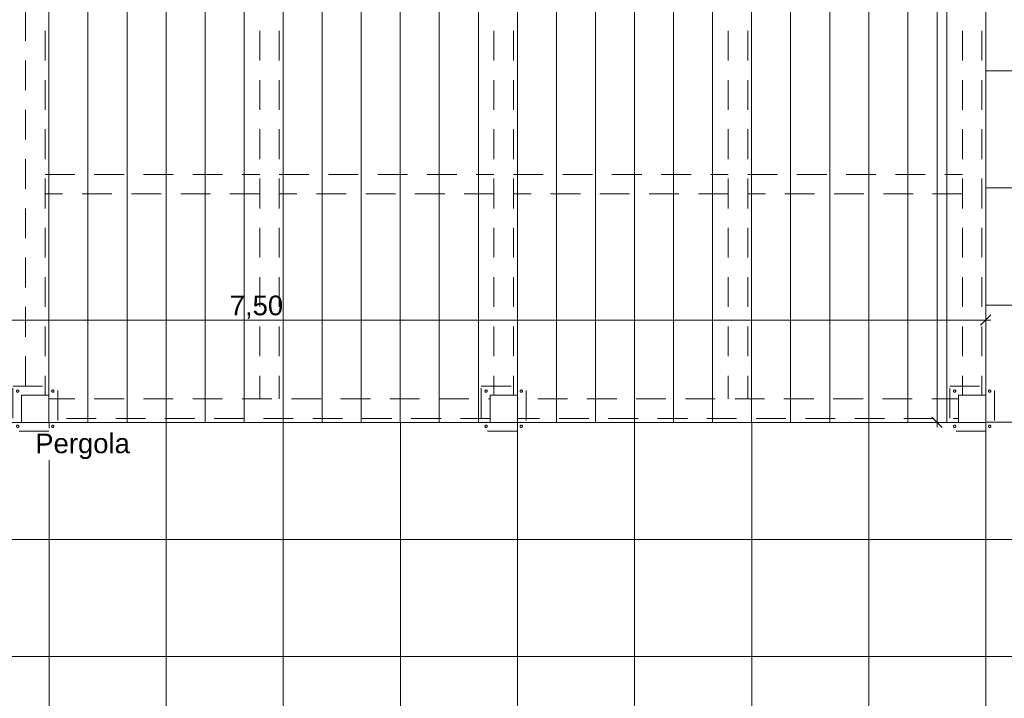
# Model space of a CAD drawing. Header units: metres. Extents: x -180 to 4, y -47 to 4.
# Tile 147 of 256: x -96.3 to -91.26, y -38.61 to -35.13. Entities that reach past the tile are written whole.
import ezdxf

# ---------------------------------------------------------------- set-up
doc = ezdxf.new("R2010")
doc.units = ezdxf.units.M
doc.header["$LTSCALE"] = 0.05
doc.header["$PDMODE"] = 1
doc.header["$PDSIZE"] = -2
doc.linetypes.add('ISO-02 Strichlinie', pattern=[3.81, 3.048, -0.762])
doc.layers.get('0').update_dxf_attribs({"lineweight": 25})
doc.layers.add('60- 61 allgemeine Ausstattung- 4 Terrassen', color=7, linetype='Continuous', lineweight=9)
doc.layers.add('Keine', color=7, linetype='Continuous', lineweight=9)
doc.layers.add('70 -72 Beschriftung- 1 Beschriftung allgemein', color=7, linetype='Continuous', lineweight=9, true_color=0xff6633)
doc.layers.add('70 -76 Bemaßung- 2 Allgemein', color=7, linetype='Continuous', lineweight=5, true_color=0x6666cc)
doc.styles.add('Arial', font='arial.ttf')
doc.dimstyles.new('k+k_klein', dxfattribs={"dimtxt": 0.075516, "dimasz": 0.05302, "dimexe": 0.05, "dimexo": 0.15, "dimgap": 0.005, "dimtad": 1, "dimdec": 3, "dimtxsty": 'Arial', "dimblk": 'VW_SLASH-2', "dimblk1": 'VW_SLASH-2', "dimblk2": 'VW_SLASH-2', "dimcen": 0, "dimdle": 0.025, "dimadec": 3, "dimazin": 0, "dimtfac": 0.75, "dimtdec": 3, "dimtix": 1, "dimtmove": 0, "dimatfit": 0, "dimldrblk": 'VW_FILLEDARROW', "dimfxl": 0.1, "dimfxlon": 1, "dimfrac": 2, "dimtolj": 1, "dimarcsym": 0})

# ---------------------------------------------------------------- blocks, each defined once
blk = doc.blocks.new('Gruppe-187')
at = {"layer": 'Keine', "color": 7, "linetype": 'ISO-02 Strichlinie', "lineweight": 9, "transparency": 33554687, "flags": 128}
for points in [[(-96.3354, -37.009), (-96.1054, -37.009), (-96.1054, -37.239), (-96.3354, -37.239)], [(-96.3044, -37.034), (-96.3044, -37.0346), (-96.3045, -37.0352), (-96.3046, -37.0358), (-96.3048, -37.0363), (-96.3051, -37.0369), (-96.3054, -37.0374), (-96.3057, -37.0378), (-96.3061, -37.0383), (-96.3066, -37.0387), (-96.3071, -37.039), (-96.3076, -37.0393), (-96.3081, -37.0396), (-96.3086, -37.0398), (-96.3092, -37.0399), (-96.3098, -37.04), (-96.3104, -37.04), (-96.311, -37.04), (-96.3116, -37.0399), (-96.3121, -37.0398), (-96.3127, -37.0396), (-96.3132, -37.0393), (-96.3137, -37.039), (-96.3142, -37.0387), (-96.3146, -37.0383), (-96.315, -37.0378), (-96.3154, -37.0374), (-96.3157, -37.0369), (-96.3159, -37.0363), (-96.3161, -37.0358), (-96.3163, -37.0352), (-96.3164, -37.0346), (-96.3164, -37.034), (-96.3164, -37.0335), (-96.3163, -37.0329), (-96.3161, -37.0323), (-96.3159, -37.0317), (-96.3157, -37.0312), (-96.3154, -37.0307), (-96.315, -37.0302), (-96.3146, -37.0298), (-96.3142, -37.0294), (-96.3137, -37.0291), (-96.3132, -37.0288), (-96.3127, -37.0285), (-96.3121, -37.0283), (-96.3116, -37.0282), (-96.311, -37.0281), (-96.3104, -37.028), (-96.3098, -37.0281), (-96.3092, -37.0282), (-96.3086, -37.0283), (-96.3081, -37.0285), (-96.3076, -37.0288), (-96.3071, -37.0291), (-96.3066, -37.0294), (-96.3061, -37.0298), (-96.3057, -37.0302), (-96.3054, -37.0307), (-96.3051, -37.0312), (-96.3048, -37.0317), (-96.3046, -37.0323), (-96.3045, -37.0329), (-96.3044, -37.0335)], [(-96.1244, -37.034), (-96.1244, -37.0346), (-96.1245, -37.0352), (-96.1246, -37.0358), (-96.1248, -37.0363), (-96.1251, -37.0369), (-96.1254, -37.0374), (-96.1257, -37.0378), (-96.1261, -37.0383), (-96.1266, -37.0387), (-96.1271, -37.039), (-96.1276, -37.0393), (-96.1281, -37.0396), (-96.1286, -37.0398), (-96.1292, -37.0399), (-96.1298, -37.04), (-96.1304, -37.04), (-96.131, -37.04), (-96.1316, -37.0399), (-96.1321, -37.0398), (-96.1327, -37.0396), (-96.1332, -37.0393), (-96.1337, -37.039), (-96.1342, -37.0387), (-96.1346, -37.0383), (-96.135, -37.0378), (-96.1354, -37.0374), (-96.1357, -37.0369), (-96.1359, -37.0363), (-96.1361, -37.0358), (-96.1363, -37.0352), (-96.1364, -37.0346), (-96.1364, -37.034), (-96.1364, -37.0335), (-96.1363, -37.0329), (-96.1361, -37.0323), (-96.1359, -37.0317), (-96.1357, -37.0312), (-96.1354, -37.0307), (-96.135, -37.0302), (-96.1346, -37.0298), (-96.1342, -37.0294), (-96.1337, -37.0291), (-96.1332, -37.0288), (-96.1327, -37.0285), (-96.1321, -37.0283), (-96.1316, -37.0282), (-96.131, -37.0281), (-96.1304, -37.028), (-96.1298, -37.0281), (-96.1292, -37.0282), (-96.1286, -37.0283), (-96.1281, -37.0285), (-96.1276, -37.0288), (-96.1271, -37.0291), (-96.1266, -37.0294), (-96.1261, -37.0298), (-96.1257, -37.0302), (-96.1254, -37.0307), (-96.1251, -37.0312), (-96.1248, -37.0317), (-96.1246, -37.0323), (-96.1245, -37.0329), (-96.1244, -37.0335)], [(-96.3044, -37.214), (-96.3044, -37.2146), (-96.3045, -37.2152), (-96.3046, -37.2158), (-96.3048, -37.2163), (-96.3051, -37.2169), (-96.3054, -37.2174), (-96.3057, -37.2178), (-96.3061, -37.2183), (-96.3066, -37.2187), (-96.3071, -37.219), (-96.3076, -37.2193), (-96.3081, -37.2196), (-96.3086, -37.2198), (-96.3092, -37.2199), (-96.3098, -37.22), (-96.3104, -37.22), (-96.311, -37.22), (-96.3116, -37.2199), (-96.3121, -37.2198), (-96.3127, -37.2196), (-96.3132, -37.2193), (-96.3137, -37.219), (-96.3142, -37.2187), (-96.3146, -37.2183), (-96.315, -37.2178), (-96.3154, -37.2174), (-96.3157, -37.2169), (-96.3159, -37.2163), (-96.3161, -37.2158), (-96.3163, -37.2152), (-96.3164, -37.2146), (-96.3164, -37.214), (-96.3164, -37.2135), (-96.3163, -37.2129), (-96.3161, -37.2123), (-96.3159, -37.2117), (-96.3157, -37.2112), (-96.3154, -37.2107), (-96.315, -37.2102), (-96.3146, -37.2098), (-96.3142, -37.2094), (-96.3137, -37.2091), (-96.3132, -37.2088), (-96.3127, -37.2085), (-96.3121, -37.2083), (-96.3116, -37.2082), (-96.311, -37.2081), (-96.3104, -37.208), (-96.3098, -37.2081), (-96.3092, -37.2082), (-96.3086, -37.2083), (-96.3081, -37.2085), (-96.3076, -37.2088), (-96.3071, -37.2091), (-96.3066, -37.2094), (-96.3061, -37.2098), (-96.3057, -37.2102), (-96.3054, -37.2107), (-96.3051, -37.2112), (-96.3048, -37.2117), (-96.3046, -37.2123), (-96.3045, -37.2129), (-96.3044, -37.2135)], [(-96.1244, -37.214), (-96.1244, -37.2146), (-96.1245, -37.2152), (-96.1246, -37.2158), (-96.1248, -37.2163), (-96.1251, -37.2169), (-96.1254, -37.2174), (-96.1257, -37.2178), (-96.1261, -37.2183), (-96.1266, -37.2187), (-96.1271, -37.219), (-96.1276, -37.2193), (-96.1281, -37.2196), (-96.1286, -37.2198), (-96.1292, -37.2199), (-96.1298, -37.22), (-96.1304, -37.22), (-96.131, -37.22), (-96.1316, -37.2199), (-96.1321, -37.2198), (-96.1327, -37.2196), (-96.1332, -37.2193), (-96.1337, -37.219), (-96.1342, -37.2187), (-96.1346, -37.2183), (-96.135, -37.2178), (-96.1354, -37.2174), (-96.1357, -37.2169), (-96.1359, -37.2163), (-96.1361, -37.2158), (-96.1363, -37.2152), (-96.1364, -37.2146), (-96.1364, -37.214), (-96.1364, -37.2135), (-96.1363, -37.2129), (-96.1361, -37.2123), (-96.1359, -37.2117), (-96.1357, -37.2112), (-96.1354, -37.2107), (-96.135, -37.2102), (-96.1346, -37.2098), (-96.1342, -37.2094), (-96.1337, -37.2091), (-96.1332, -37.2088), (-96.1327, -37.2085), (-96.1321, -37.2083), (-96.1316, -37.2082), (-96.131, -37.2081), (-96.1304, -37.208), (-96.1298, -37.2081), (-96.1292, -37.2082), (-96.1286, -37.2083), (-96.1281, -37.2085), (-96.1276, -37.2088), (-96.1271, -37.2091), (-96.1266, -37.2094), (-96.1261, -37.2098), (-96.1257, -37.2102), (-96.1254, -37.2107), (-96.1251, -37.2112), (-96.1248, -37.2117), (-96.1246, -37.2123), (-96.1245, -37.2129), (-96.1244, -37.2135)]]:
    blk.add_lwpolyline(points, close=True, dxfattribs=at)
blk = doc.blocks.new('Gruppe-188')
at = {"layer": 'Keine', "color": 7, "linetype": 'ISO-02 Strichlinie', "lineweight": 9, "transparency": 33554687, "flags": 128}
for points in [[(-93.9354, -37.009), (-93.7054, -37.009), (-93.7054, -37.239), (-93.9354, -37.239)], [(-93.9044, -37.034), (-93.9044, -37.0346), (-93.9045, -37.0352), (-93.9046, -37.0358), (-93.9048, -37.0363), (-93.9051, -37.0369), (-93.9054, -37.0374), (-93.9057, -37.0378), (-93.9061, -37.0383), (-93.9066, -37.0387), (-93.9071, -37.039), (-93.9076, -37.0393), (-93.9081, -37.0396), (-93.9086, -37.0398), (-93.9092, -37.0399), (-93.9098, -37.04), (-93.9104, -37.04), (-93.911, -37.04), (-93.9116, -37.0399), (-93.9121, -37.0398), (-93.9127, -37.0396), (-93.9132, -37.0393), (-93.9137, -37.039), (-93.9142, -37.0387), (-93.9146, -37.0383), (-93.915, -37.0378), (-93.9154, -37.0374), (-93.9157, -37.0369), (-93.9159, -37.0363), (-93.9161, -37.0358), (-93.9163, -37.0352), (-93.9164, -37.0346), (-93.9164, -37.034), (-93.9164, -37.0335), (-93.9163, -37.0329), (-93.9161, -37.0323), (-93.9159, -37.0317), (-93.9157, -37.0312), (-93.9154, -37.0307), (-93.915, -37.0302), (-93.9146, -37.0298), (-93.9142, -37.0294), (-93.9137, -37.0291), (-93.9132, -37.0288), (-93.9127, -37.0285), (-93.9121, -37.0283), (-93.9116, -37.0282), (-93.911, -37.0281), (-93.9104, -37.028), (-93.9098, -37.0281), (-93.9092, -37.0282), (-93.9086, -37.0283), (-93.9081, -37.0285), (-93.9076, -37.0288), (-93.9071, -37.0291), (-93.9066, -37.0294), (-93.9061, -37.0298), (-93.9057, -37.0302), (-93.9054, -37.0307), (-93.9051, -37.0312), (-93.9048, -37.0317), (-93.9046, -37.0323), (-93.9045, -37.0329), (-93.9044, -37.0335)], [(-93.7244, -37.034), (-93.7244, -37.0346), (-93.7245, -37.0352), (-93.7246, -37.0358), (-93.7248, -37.0363), (-93.7251, -37.0369), (-93.7254, -37.0374), (-93.7257, -37.0378), (-93.7261, -37.0383), (-93.7266, -37.0387), (-93.7271, -37.039), (-93.7276, -37.0393), (-93.7281, -37.0396), (-93.7286, -37.0398), (-93.7292, -37.0399), (-93.7298, -37.04), (-93.7304, -37.04), (-93.731, -37.04), (-93.7316, -37.0399), (-93.7321, -37.0398), (-93.7327, -37.0396), (-93.7332, -37.0393), (-93.7337, -37.039), (-93.7342, -37.0387), (-93.7346, -37.0383), (-93.735, -37.0378), (-93.7354, -37.0374), (-93.7357, -37.0369), (-93.7359, -37.0363), (-93.7361, -37.0358), (-93.7363, -37.0352), (-93.7364, -37.0346), (-93.7364, -37.034), (-93.7364, -37.0335), (-93.7363, -37.0329), (-93.7361, -37.0323), (-93.7359, -37.0317), (-93.7357, -37.0312), (-93.7354, -37.0307), (-93.735, -37.0302), (-93.7346, -37.0298), (-93.7342, -37.0294), (-93.7337, -37.0291), (-93.7332, -37.0288), (-93.7327, -37.0285), (-93.7321, -37.0283), (-93.7316, -37.0282), (-93.731, -37.0281), (-93.7304, -37.028), (-93.7298, -37.0281), (-93.7292, -37.0282), (-93.7286, -37.0283), (-93.7281, -37.0285), (-93.7276, -37.0288), (-93.7271, -37.0291), (-93.7266, -37.0294), (-93.7261, -37.0298), (-93.7257, -37.0302), (-93.7254, -37.0307), (-93.7251, -37.0312), (-93.7248, -37.0317), (-93.7246, -37.0323), (-93.7245, -37.0329), (-93.7244, -37.0335)], [(-93.9044, -37.214), (-93.9044, -37.2146), (-93.9045, -37.2152), (-93.9046, -37.2158), (-93.9048, -37.2163), (-93.9051, -37.2169), (-93.9054, -37.2174), (-93.9057, -37.2178), (-93.9061, -37.2183), (-93.9066, -37.2187), (-93.9071, -37.219), (-93.9076, -37.2193), (-93.9081, -37.2196), (-93.9086, -37.2198), (-93.9092, -37.2199), (-93.9098, -37.22), (-93.9104, -37.22), (-93.911, -37.22), (-93.9116, -37.2199), (-93.9121, -37.2198), (-93.9127, -37.2196), (-93.9132, -37.2193), (-93.9137, -37.219), (-93.9142, -37.2187), (-93.9146, -37.2183), (-93.915, -37.2178), (-93.9154, -37.2174), (-93.9157, -37.2169), (-93.9159, -37.2163), (-93.9161, -37.2158), (-93.9163, -37.2152), (-93.9164, -37.2146), (-93.9164, -37.214), (-93.9164, -37.2135), (-93.9163, -37.2129), (-93.9161, -37.2123), (-93.9159, -37.2117), (-93.9157, -37.2112), (-93.9154, -37.2107), (-93.915, -37.2102), (-93.9146, -37.2098), (-93.9142, -37.2094), (-93.9137, -37.2091), (-93.9132, -37.2088), (-93.9127, -37.2085), (-93.9121, -37.2083), (-93.9116, -37.2082), (-93.911, -37.2081), (-93.9104, -37.208), (-93.9098, -37.2081), (-93.9092, -37.2082), (-93.9086, -37.2083), (-93.9081, -37.2085), (-93.9076, -37.2088), (-93.9071, -37.2091), (-93.9066, -37.2094), (-93.9061, -37.2098), (-93.9057, -37.2102), (-93.9054, -37.2107), (-93.9051, -37.2112), (-93.9048, -37.2117), (-93.9046, -37.2123), (-93.9045, -37.2129), (-93.9044, -37.2135)], [(-93.7244, -37.214), (-93.7244, -37.2146), (-93.7245, -37.2152), (-93.7246, -37.2158), (-93.7248, -37.2163), (-93.7251, -37.2169), (-93.7254, -37.2174), (-93.7257, -37.2178), (-93.7261, -37.2183), (-93.7266, -37.2187), (-93.7271, -37.219), (-93.7276, -37.2193), (-93.7281, -37.2196), (-93.7286, -37.2198), (-93.7292, -37.2199), (-93.7298, -37.22), (-93.7304, -37.22), (-93.731, -37.22), (-93.7316, -37.2199), (-93.7321, -37.2198), (-93.7327, -37.2196), (-93.7332, -37.2193), (-93.7337, -37.219), (-93.7342, -37.2187), (-93.7346, -37.2183), (-93.735, -37.2178), (-93.7354, -37.2174), (-93.7357, -37.2169), (-93.7359, -37.2163), (-93.7361, -37.2158), (-93.7363, -37.2152), (-93.7364, -37.2146), (-93.7364, -37.214), (-93.7364, -37.2135), (-93.7363, -37.2129), (-93.7361, -37.2123), (-93.7359, -37.2117), (-93.7357, -37.2112), (-93.7354, -37.2107), (-93.735, -37.2102), (-93.7346, -37.2098), (-93.7342, -37.2094), (-93.7337, -37.2091), (-93.7332, -37.2088), (-93.7327, -37.2085), (-93.7321, -37.2083), (-93.7316, -37.2082), (-93.731, -37.2081), (-93.7304, -37.208), (-93.7298, -37.2081), (-93.7292, -37.2082), (-93.7286, -37.2083), (-93.7281, -37.2085), (-93.7276, -37.2088), (-93.7271, -37.2091), (-93.7266, -37.2094), (-93.7261, -37.2098), (-93.7257, -37.2102), (-93.7254, -37.2107), (-93.7251, -37.2112), (-93.7248, -37.2117), (-93.7246, -37.2123), (-93.7245, -37.2129), (-93.7244, -37.2135)]]:
    blk.add_lwpolyline(points, close=True, dxfattribs=at)
blk = doc.blocks.new('Gruppe-189')
at = {"layer": 'Keine', "color": 7, "linetype": 'ISO-02 Strichlinie', "lineweight": 9, "transparency": 33554687, "flags": 128}
for points in [[(-91.5354, -37.009), (-91.3054, -37.009), (-91.3054, -37.239), (-91.5354, -37.239)], [(-91.5044, -37.034), (-91.5044, -37.0346), (-91.5045, -37.0352), (-91.5046, -37.0358), (-91.5048, -37.0363), (-91.5051, -37.0369), (-91.5054, -37.0374), (-91.5057, -37.0378), (-91.5061, -37.0383), (-91.5066, -37.0387), (-91.5071, -37.039), (-91.5076, -37.0393), (-91.5081, -37.0396), (-91.5086, -37.0398), (-91.5092, -37.0399), (-91.5098, -37.04), (-91.5104, -37.04), (-91.511, -37.04), (-91.5116, -37.0399), (-91.5121, -37.0398), (-91.5127, -37.0396), (-91.5132, -37.0393), (-91.5137, -37.039), (-91.5142, -37.0387), (-91.5146, -37.0383), (-91.515, -37.0378), (-91.5154, -37.0374), (-91.5157, -37.0369), (-91.5159, -37.0363), (-91.5161, -37.0358), (-91.5163, -37.0352), (-91.5164, -37.0346), (-91.5164, -37.034), (-91.5164, -37.0335), (-91.5163, -37.0329), (-91.5161, -37.0323), (-91.5159, -37.0317), (-91.5157, -37.0312), (-91.5154, -37.0307), (-91.515, -37.0302), (-91.5146, -37.0298), (-91.5142, -37.0294), (-91.5137, -37.0291), (-91.5132, -37.0288), (-91.5127, -37.0285), (-91.5121, -37.0283), (-91.5116, -37.0282), (-91.511, -37.0281), (-91.5104, -37.028), (-91.5098, -37.0281), (-91.5092, -37.0282), (-91.5086, -37.0283), (-91.5081, -37.0285), (-91.5076, -37.0288), (-91.5071, -37.0291), (-91.5066, -37.0294), (-91.5061, -37.0298), (-91.5057, -37.0302), (-91.5054, -37.0307), (-91.5051, -37.0312), (-91.5048, -37.0317), (-91.5046, -37.0323), (-91.5045, -37.0329), (-91.5044, -37.0335)], [(-91.3244, -37.034), (-91.3244, -37.0346), (-91.3245, -37.0352), (-91.3246, -37.0358), (-91.3248, -37.0363), (-91.3251, -37.0369), (-91.3254, -37.0374), (-91.3257, -37.0378), (-91.3261, -37.0383), (-91.3266, -37.0387), (-91.3271, -37.039), (-91.3276, -37.0393), (-91.3281, -37.0396), (-91.3286, -37.0398), (-91.3292, -37.0399), (-91.3298, -37.04), (-91.3304, -37.04), (-91.331, -37.04), (-91.3316, -37.0399), (-91.3321, -37.0398), (-91.3327, -37.0396), (-91.3332, -37.0393), (-91.3337, -37.039), (-91.3342, -37.0387), (-91.3346, -37.0383), (-91.335, -37.0378), (-91.3354, -37.0374), (-91.3357, -37.0369), (-91.3359, -37.0363), (-91.3361, -37.0358), (-91.3363, -37.0352), (-91.3364, -37.0346), (-91.3364, -37.034), (-91.3364, -37.0335), (-91.3363, -37.0329), (-91.3361, -37.0323), (-91.3359, -37.0317), (-91.3357, -37.0312), (-91.3354, -37.0307), (-91.335, -37.0302), (-91.3346, -37.0298), (-91.3342, -37.0294), (-91.3337, -37.0291), (-91.3332, -37.0288), (-91.3327, -37.0285), (-91.3321, -37.0283), (-91.3316, -37.0282), (-91.331, -37.0281), (-91.3304, -37.028), (-91.3298, -37.0281), (-91.3292, -37.0282), (-91.3286, -37.0283), (-91.3281, -37.0285), (-91.3276, -37.0288), (-91.3271, -37.0291), (-91.3266, -37.0294), (-91.3261, -37.0298), (-91.3257, -37.0302), (-91.3254, -37.0307), (-91.3251, -37.0312), (-91.3248, -37.0317), (-91.3246, -37.0323), (-91.3245, -37.0329), (-91.3244, -37.0335)], [(-91.5044, -37.214), (-91.5044, -37.2146), (-91.5045, -37.2152), (-91.5046, -37.2158), (-91.5048, -37.2163), (-91.5051, -37.2169), (-91.5054, -37.2174), (-91.5057, -37.2178), (-91.5061, -37.2183), (-91.5066, -37.2187), (-91.5071, -37.219), (-91.5076, -37.2193), (-91.5081, -37.2196), (-91.5086, -37.2198), (-91.5092, -37.2199), (-91.5098, -37.22), (-91.5104, -37.22), (-91.511, -37.22), (-91.5116, -37.2199), (-91.5121, -37.2198), (-91.5127, -37.2196), (-91.5132, -37.2193), (-91.5137, -37.219), (-91.5142, -37.2187), (-91.5146, -37.2183), (-91.515, -37.2178), (-91.5154, -37.2174), (-91.5157, -37.2169), (-91.5159, -37.2163), (-91.5161, -37.2158), (-91.5163, -37.2152), (-91.5164, -37.2146), (-91.5164, -37.214), (-91.5164, -37.2135), (-91.5163, -37.2129), (-91.5161, -37.2123), (-91.5159, -37.2117), (-91.5157, -37.2112), (-91.5154, -37.2107), (-91.515, -37.2102), (-91.5146, -37.2098), (-91.5142, -37.2094), (-91.5137, -37.2091), (-91.5132, -37.2088), (-91.5127, -37.2085), (-91.5121, -37.2083), (-91.5116, -37.2082), (-91.511, -37.2081), (-91.5104, -37.208), (-91.5098, -37.2081), (-91.5092, -37.2082), (-91.5086, -37.2083), (-91.5081, -37.2085), (-91.5076, -37.2088), (-91.5071, -37.2091), (-91.5066, -37.2094), (-91.5061, -37.2098), (-91.5057, -37.2102), (-91.5054, -37.2107), (-91.5051, -37.2112), (-91.5048, -37.2117), (-91.5046, -37.2123), (-91.5045, -37.2129), (-91.5044, -37.2135)], [(-91.3244, -37.214), (-91.3244, -37.2146), (-91.3245, -37.2152), (-91.3246, -37.2158), (-91.3248, -37.2163), (-91.3251, -37.2169), (-91.3254, -37.2174), (-91.3257, -37.2178), (-91.3261, -37.2183), (-91.3266, -37.2187), (-91.3271, -37.219), (-91.3276, -37.2193), (-91.3281, -37.2196), (-91.3286, -37.2198), (-91.3292, -37.2199), (-91.3298, -37.22), (-91.3304, -37.22), (-91.331, -37.22), (-91.3316, -37.2199), (-91.3321, -37.2198), (-91.3327, -37.2196), (-91.3332, -37.2193), (-91.3337, -37.219), (-91.3342, -37.2187), (-91.3346, -37.2183), (-91.335, -37.2178), (-91.3354, -37.2174), (-91.3357, -37.2169), (-91.3359, -37.2163), (-91.3361, -37.2158), (-91.3363, -37.2152), (-91.3364, -37.2146), (-91.3364, -37.214), (-91.3364, -37.2135), (-91.3363, -37.2129), (-91.3361, -37.2123), (-91.3359, -37.2117), (-91.3357, -37.2112), (-91.3354, -37.2107), (-91.335, -37.2102), (-91.3346, -37.2098), (-91.3342, -37.2094), (-91.3337, -37.2091), (-91.3332, -37.2088), (-91.3327, -37.2085), (-91.3321, -37.2083), (-91.3316, -37.2082), (-91.331, -37.2081), (-91.3304, -37.208), (-91.3298, -37.2081), (-91.3292, -37.2082), (-91.3286, -37.2083), (-91.3281, -37.2085), (-91.3276, -37.2088), (-91.3271, -37.2091), (-91.3266, -37.2094), (-91.3261, -37.2098), (-91.3257, -37.2102), (-91.3254, -37.2107), (-91.3251, -37.2112), (-91.3248, -37.2117), (-91.3246, -37.2123), (-91.3245, -37.2129), (-91.3244, -37.2135)]]:
    blk.add_lwpolyline(points, close=True, dxfattribs=at)
blk = doc.blocks.new('Gruppe-198')
at = {"layer": '60- 61 allgemeine Ausstattung- 4 Terrassen', "linetype": 'Continuous', "lineweight": 9, "transparency": 33554534}
h = blk.add_hatch(dxfattribs=at)
h.set_pattern_fill('Platte 60_60 SRF-1', style=0, pattern_type=2)
h.set_pattern_definition([(90, (-83.55, -31.79404), (-0.6, 7e-17), []), (0, (-83.55, -31.79404), (0, 0.6), [])])
h.paths.add_polyline_path([(-91.3504, -37.194), (-98.824, -37.194), (-98.824, -39.2803), (-98.824, -39.2803), (-98.824, -39.837), (-96.571, -39.837), (-96.571, -39.717), (-83.5504, -39.717), (-83.5504, -37.187), (-83.5503, -36.06), (-83.5504, -36.06), (-83.5504, -33.594), (-75.268, -33.594), (-75.268, -31.794), (-91.3504, -31.794)])
at = {"layer": '60- 61 allgemeine Ausstattung- 4 Terrassen', "linetype": 'Continuous', "lineweight": 9, "transparency": 33554495}
h = blk.add_hatch(dxfattribs=at)
h.set_pattern_fill('Dämmstoff v 2mm SRF-2', style=0, pattern_type=2)
h.set_pattern_definition([(90, (-91.35039, -31.79404), (0.2, 0), [])])
h.paths.add_polyline_path([(-98.824, -31.794), (-98.824, -37.194), (-91.3504, -37.194), (-91.3504, -31.794)])
at = {"layer": '60- 61 allgemeine Ausstattung- 4 Terrassen', "color": 7, "linetype": 'ISO-02 Strichlinie'}
for p, q in [((-96.2704, -33.574), (-96.2704, -37.074)), ((-96.1704, -33.674), (-96.1704, -37.074)), ((-95.0704, -33.674), (-95.0704, -37.074)), ((-94.9704, -33.674), (-94.9704, -37.074)), ((-92.6704, -33.674), (-92.6704, -37.074)), ((-92.5704, -33.674), (-92.5704, -37.074)), ((-91.4704, -33.674), (-91.4704, -37.074)), ((-91.3704, -33.674), (-91.3704, -37.074)), ((-96.1704, -35.924), (-95.0704, -35.924)), ((-94.9704, -35.924), (-93.8704, -35.924)), ((-93.7704, -35.924), (-92.6704, -35.924)), ((-92.5704, -35.924), (-91.4704, -35.924)), ((-95.0704, -36.024), (-96.1704, -36.024)), ((-93.8704, -36.024), (-94.9704, -36.024)), ((-92.6704, -36.024), (-93.7704, -36.024)), ((-91.4704, -36.024), (-92.5704, -36.024)), ((-96.1704, -37.074), (-91.3651, -37.074)), ((-91.3651, -37.174), (-96.1704, -37.174))]:
    blk.add_line(p, q, dxfattribs=at)
at = {"layer": '60- 61 allgemeine Ausstattung- 4 Terrassen', "color": 252, "linetype": 'Continuous', "lineweight": 9, "true_color": 0x888888, "transparency": 33554687, "flags": 128}
for points in [[(-91.3504, -37.194), (-98.824, -37.194), (-98.824, -39.2803), (-98.824, -39.2803), (-98.824, -39.837), (-96.571, -39.837), (-96.571, -39.717), (-83.5504, -39.717), (-83.5504, -37.187), (-83.5503, -36.06), (-83.5504, -36.06), (-83.5504, -33.594), (-75.268, -33.594), (-75.268, -31.794), (-91.3504, -31.794)], [(-98.824, -31.794), (-98.824, -37.194), (-91.3504, -37.194), (-91.3504, -31.794)]]:
    blk.add_lwpolyline(points, close=True, dxfattribs=at)
at = {"color": 255, "linetype": 'Continuous', "lineweight": 18}
for points in [[(-96.2904, -37.054), (-96.1504, -37.054), (-96.1504, -37.194), (-96.2904, -37.194)], [(-91.4904, -37.054), (-91.3504, -37.054), (-91.3504, -37.194), (-91.4904, -37.194)]]:
    blk.add_wipeout(points, dxfattribs=at).dxf.layer = '60- 61 allgemeine Ausstattung- 4 Terrassen'
at = {"color": 255, "linetype": 'Continuous', "lineweight": 9}
blk.add_wipeout([(-93.8704, -37.074), (-93.7704, -37.074), (-93.7704, -37.174), (-93.8704, -37.174)], dxfattribs=at).dxf.layer = '60- 61 allgemeine Ausstattung- 4 Terrassen'
at = {"color": 255}
blk.add_wipeout([(-96.2204, -37.3863), (-95.7312, -37.3863), (-95.7312, -37.224), (-96.2204, -37.224)], dxfattribs=at).dxf.layer = '60- 61 allgemeine Ausstattung- 4 Terrassen'
at = {"layer": '60- 61 allgemeine Ausstattung- 4 Terrassen', "color": 7, "linetype": 'ISO-02 Strichlinie'}
for p, q in [((-93.8704, -33.674), (-93.8704, -37.074)), ((-93.7704, -33.674), (-93.7704, -37.074))]:
    blk.add_line(p, q, dxfattribs=at)
at = {"layer": '60- 61 allgemeine Ausstattung- 4 Terrassen', "color": 7, "linetype": 'Continuous', "lineweight": 18, "flags": 128}
for points in [[(-96.2904, -37.054), (-96.1504, -37.054), (-96.1504, -37.194), (-96.2904, -37.194)], [(-91.4904, -37.054), (-91.3504, -37.054), (-91.3504, -37.194), (-91.4904, -37.194)]]:
    blk.add_lwpolyline(points, close=True, dxfattribs=at)
at = {"layer": '60- 61 allgemeine Ausstattung- 4 Terrassen', "color": 7, "linetype": 'Continuous', "lineweight": 9, "flags": 128}
blk.add_lwpolyline([(-93.8704, -37.074), (-93.7704, -37.074), (-93.7704, -37.174), (-93.8704, -37.174)], close=True, dxfattribs=at)
at = {"layer": '70 -72 Beschriftung- 1 Beschriftung allgemein', "color": 7}
for name in ['Gruppe-187', 'Gruppe-189']:
    blk.add_blockref(name, (0, 0), dxfattribs=at)
at = {"layer": '60- 61 allgemeine Ausstattung- 4 Terrassen', "insert": (-96.2204, -37.2511), "char_height": 0.10069, "attachment_point": 1, "line_spacing_factor": 0.970891, "style": 'Arial'}
blk.add_mtext('Pergola', dxfattribs=at)
at = {"color": 255, "linetype": 'Continuous', "lineweight": 18}
blk.add_wipeout([(-93.8904, -37.054), (-93.7504, -37.054), (-93.7504, -37.194), (-93.8904, -37.194)], dxfattribs=at).dxf.layer = '60- 61 allgemeine Ausstattung- 4 Terrassen'
at = {"layer": '60- 61 allgemeine Ausstattung- 4 Terrassen', "color": 7, "linetype": 'Continuous', "lineweight": 18, "flags": 128}
blk.add_lwpolyline([(-93.8904, -37.054), (-93.7504, -37.054), (-93.7504, -37.194), (-93.8904, -37.194)], close=True, dxfattribs=at)
at = {"layer": '70 -72 Beschriftung- 1 Beschriftung allgemein', "color": 7}
blk.add_blockref('Gruppe-188', (0, 0), dxfattribs=at)
blk = doc.blocks.new('_Dach_2D (2D)')
at = {"layer": '70 -72 Beschriftung- 1 Beschriftung allgemein', "color": 7}
blk.add_blockref('Gruppe-198', (0, 0), dxfattribs=at)
blk = doc.blocks.new('VW_SLASH-2')
at = {"color": 0, "linetype": 'ByBlock', "lineweight": -2, "transparency": 16777216}
blk.add_line((0.472, 0), (-1, 0), dxfattribs=at)
at = {"color": 0, "lineweight": 5, "transparency": 16777216, "flags": 128}
blk.add_lwpolyline([(0.5, 0.5), (-0.5, -0.5)], dxfattribs=at)
blk = doc.blocks.new('*D2819')
at = {"layer": '70 -76 Bemaßung- 2 Allgemein', "color": 0, "lineweight": -2}
for p, q in [((-91.7, -31.794), (-91.55, -31.794)), ((-91.6, -37.141), (-91.6, -31.8471)), ((-91.7, -37.194), (-91.55, -37.194))]:
    blk.add_line(p, q, dxfattribs=at)
at = {"layer": 'Defpoints', "color": 0}
for p in [(-96.7669, -31.794), (-91.6, -31.794), (-96.7131, -37.194)]:
    blk.add_point(p, dxfattribs=at)
at = {"layer": '70 -76 Bemaßung- 2 Allgemein', "color": 0, "lineweight": -2, "xscale": 0.05302001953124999, "yscale": 0.05302001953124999, "zscale": 0.05302001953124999}
for p, rotation in [((-91.6, -31.794), 90), ((-91.6, -37.194), 270)]:
    blk.add_blockref('VW_SLASH-2', p, dxfattribs=dict(at, rotation=rotation))
at = {"layer": '70 -76 Bemaßung- 2 Allgemein', "color": 0, "insert": (-91.6655, -34.494), "char_height": 0.10069, "attachment_point": 5, "rotation": 90, "style": 'Arial'}
blk.add_mtext('\\A1;5,40', dxfattribs=at)
blk = doc.blocks.new('VW_FILLEDARROW')
at = {"linetype": 'Continuous', "lineweight": 0, "transparency": 16777216}
blk.add_hatch(color=0, dxfattribs=at).paths.add_polyline_path([(-2.829, 0.758), (0, 0), (-2.829, -0.758)])
at = {"color": 0, "lineweight": 5, "transparency": 16777216, "flags": 128}
blk.add_lwpolyline([(-2.829, 0.758), (0, 0), (-2.829, -0.758)], close=True, dxfattribs=at)
blk = doc.blocks.new('*D2820')
at = {"layer": '70 -76 Bemaßung- 2 Allgemein', "color": 0, "lineweight": -2}
for p, q in [((-98.824, -36.57), (-98.824, -36.72)), ((-91.3504, -36.57), (-91.3504, -36.72)), ((-91.4034, -36.67), (-98.771, -36.67))]:
    blk.add_line(p, q, dxfattribs=at)
at = {"layer": 'Defpoints', "color": 0}
for p in [(-91.3504, -32.9454), (-98.824, -36.3616), (-98.824, -36.67)]:
    blk.add_point(p, dxfattribs=at)
at = {"layer": '70 -76 Bemaßung- 2 Allgemein', "color": 0, "lineweight": -2, "xscale": 0.05302001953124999, "yscale": 0.05302001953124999, "zscale": 0.05302001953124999, "rotation": 180}
blk.add_blockref('VW_SLASH-2', (-98.824, -36.67), dxfattribs=at)
at = {"layer": '70 -76 Bemaßung- 2 Allgemein', "color": 0, "lineweight": -2, "xscale": 0.05302001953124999, "yscale": 0.05302001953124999, "zscale": 0.05302001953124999}
blk.add_blockref('VW_SLASH-2', (-91.3504, -36.67), dxfattribs=at)
at = {"layer": '70 -76 Bemaßung- 2 Allgemein', "color": 0, "insert": (-95.0872, -36.6045), "char_height": 0.10069, "attachment_point": 5, "style": 'Arial'}
blk.add_mtext('\\A1;7,50', dxfattribs=at)
blk = doc.blocks.new('_Dach_2D Bemaßung_ Beschriftung (2D)')
at = {"layer": '70 -76 Bemaßung- 2 Allgemein'}
dim = blk.add_linear_dim(base=(-91.6, -31.79404198), p1=(-96.71312637, -37.19404198), p2=(-96.76693653, -31.79404198), angle=270, text='5,40', dimstyle='k+k_klein', override={"dimtxt": 0.100689, "dimgap": 0.005, "dimdec": 2, "dimpost": '<>', "dimtxsty": 'Arial', "dimtmove": 2}, dxfattribs=at)
dim.commit()
dim.dimension.update_dxf_attribs({"geometry": '*D2819', "text_midpoint": (-91.66546354, -34.49404198)})
dim = blk.add_linear_dim(base=(-98.82399996, -36.67), p1=(-91.35038586, -32.94540992), p2=(-98.82399996, -36.36159871), text='7,50', dimstyle='k+k_klein', override={"dimtxt": 0.100689, "dimgap": 0.005, "dimdec": 1, "dimpost": '<>', "dimtxsty": 'Arial', "dimtmove": 2}, dxfattribs=at)
dim.commit()
dim.dimension.update_dxf_attribs({"geometry": '*D2820', "text_midpoint": (-95.08719291, -36.60453646)})

msp = doc.modelspace()

# ---------------------------------------------------------------- block references
at = {"layer": 'Keine', "color": 1}
msp.add_blockref('_Dach_2D (2D)', (0, 0), dxfattribs=at)

# ---------------------------------------------------------------- next in the draw order: block references
msp.add_blockref('_Dach_2D Bemaßung_ Beschriftung (2D)', (0, 0), dxfattribs=at)

doc.saveas('drawing.dxf')
